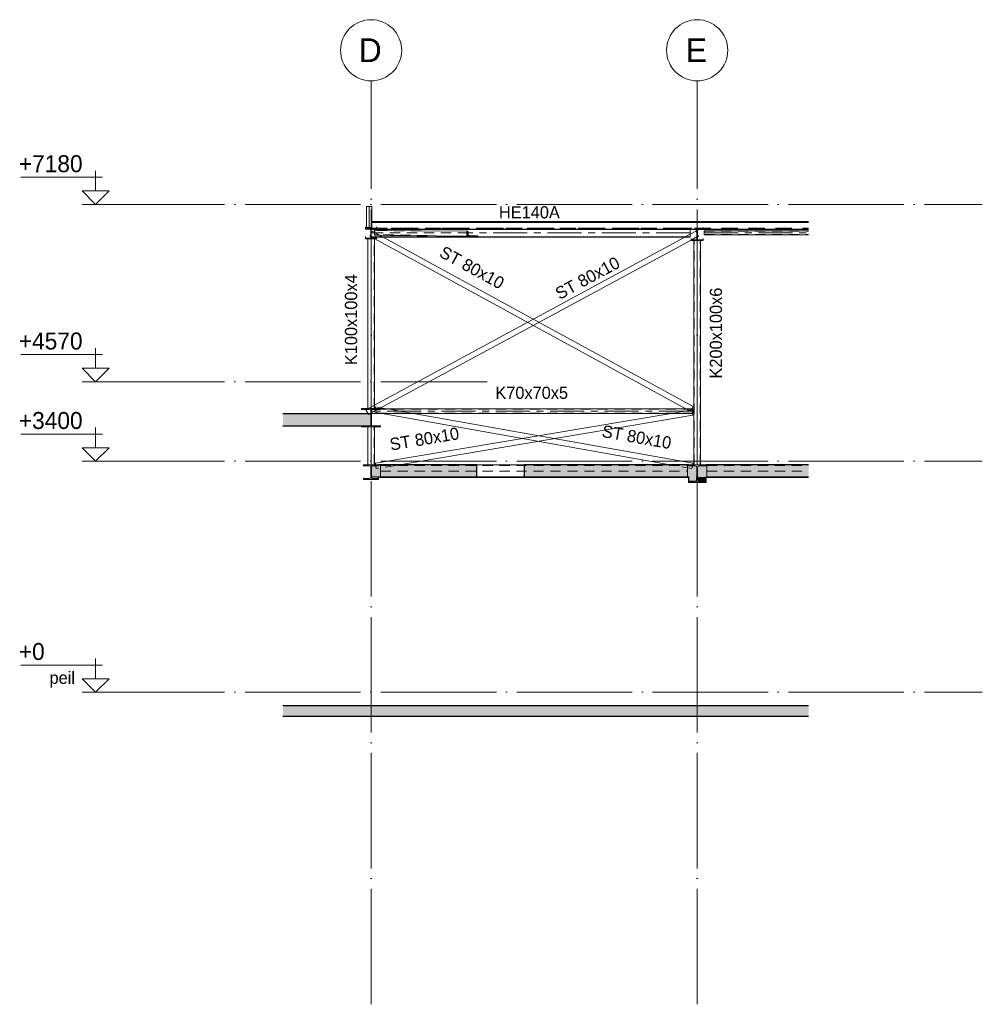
# Model space of a CAD drawing. Header units: millimetres. Extents: x -1359 to 538036, y -4592 to 9900.
# Tile 43 of 43: x 523866 to 538036, y -4592 to 9900. Entities that reach past the tile are written whole.
import ezdxf

# ---------------------------------------------------------------- set-up
doc = ezdxf.new("R2010")
doc.units = ezdxf.units.MM
for name, pattern in [('Overhead', [396.875, 238.125, -158.75]), ('WSP_hartlijn', [800, 500, -100, 100, -100]), ('WSP_hhidden', [250, 150, -100]), ('WSP_stramienlijn', [2000, 1700, -150, 0, -150])]:
    doc.linetypes.add(name, pattern=pattern)
for name, color, linetype, lineweight in [('00_algemeen - 0_18mm', 1, 'Continuous', 13), ('00_algemeen - hartlijn', 7, 'WSP_hartlijn', 13), ('00_algemeen - hhidden - 0_13mm', 7, 'WSP_hhidden', 13), ('00_algemeen - overhead', 7, 'Overhead', 13), ('07_stramien', 4, 'Continuous', 13), ('07_stramien - levels', 7, 'Continuous', 13), ('23_vloeren', 2, 'Continuous', 18), ('23_vloeren - hatch', 1, 'Continuous', 18), ('23_vloeren -cut-', 3, 'Continuous', 25), ('28_hoofddraagconstructies - kolommen en liggers', 1, 'Continuous', 13), ('28_hoofddraagconstructies - kolommen en liggers - staal', 1, 'Continuous', 13), ('28_hoofddraagconstructies - kolommen en liggers - staal -cut-', 2, 'Continuous', 13), ('28_hoofddraagconstructies - tags', 7, 'Continuous', 18)]:
    doc.layers.add(name, color=color, linetype=linetype, lineweight=lineweight)
doc.styles.add('Revittext', font='txt', dxfattribs={"height": 250})
doc.styles.add('Revittext_1', font='txt', dxfattribs={"height": 180})
doc.styles.add('Revittext_2', font='txt', dxfattribs={"height": 350})

# ---------------------------------------------------------------- blocks, each defined once
blk = doc.blocks.new('28_WSP_SC_staal - RHS v18-0 - SHSC 100x100x4 - S275-1337802-as 2_')
at = {"layer": '00_algemeen - hartlijn'}
blk.add_line((19400, 3350), (19400, 3907), dxfattribs=at)
at = {"layer": '00_algemeen - hhidden - 0_13mm'}
for p, q in [((19354, 3350), (19354, 3907)), ((19446, 3350), (19446, 3907))]:
    blk.add_line(p, q, dxfattribs=at)
blk = doc.blocks.new('28_WSP_SF_staal - RHS v18-0 - SHSC 60x60x4 - S275-1328997-as 2_')
at = {"layer": '00_algemeen - hartlijn'}
blk.add_line((24303, 6762), (25839, 6763), dxfattribs=at)
at = {"layer": '00_algemeen - hhidden - 0_13mm'}
for p, q in [((24303, 6788), (25839, 6789)), ((24303, 6736), (25839, 6737))]:
    blk.add_line(p, q, dxfattribs=at)
at = {"layer": '28_hoofddraagconstructies - kolommen en liggers - staal'}
for p, q in [((25839, 6793), (24303, 6792)), ((24303, 6784), (24303, 6792)), ((24303, 6740), (24303, 6784)), ((24303, 6732), (24303, 6740)), ((24303, 6732), (25839, 6733))]:
    blk.add_line(p, q, dxfattribs=at)
blk = doc.blocks.new('28_WSP_SF_staal - HFL v21-0 - Lequ 70x70x7-1303936-as 2_')
at = {"layer": '28_hoofddraagconstructies - kolommen en liggers', "linetype": 'WSP_hhidden'}
blk.add_hatch(color=256, dxfattribs=at).paths.add_polyline_path([(20969, 6714), (20969, 6716), (20965, 6720), (20959, 6721), (20840, 6722), (20831, 6725), (20828, 6728), (20827, 6731), (20827, 6780), (20818, 6785), (20811, 6785), (20811, 6715), (20882, 6715)])
at = {"layer": '28_hoofddraagconstructies - kolommen en liggers - staal'}
for p, q in [((19454, 6728), (19454, 6798)), ((19454, 6798), (19455, 6798)), ((19454, 6728), (20811, 6715)), ((20817, 6785), (19455, 6798)), ((20811, 6715), (20812, 6715)), ((20959, 6721), (20843, 6722))]:
    blk.add_line(p, q, dxfattribs=at)
at = {"layer": '28_hoofddraagconstructies - kolommen en liggers - staal -cut-'}
for p, q in [((20811, 6785), (20811, 6715)), ((20811, 6715), (20969, 6714)), ((20827, 6731), (20827, 6780)), ((20935, 6721), (20847, 6722)), ((20969, 6714), (20969, 6716))]:
    blk.add_line(p, q, dxfattribs=at)
at = {"layer": '28_hoofddraagconstructies - kolommen en liggers - staal -cut-', "flags": 128}
for points in [[(20827, 6780), (20827, 6781), (20826, 6782), (20825, 6783), (20824, 6783), (20823, 6784), (20822, 6784), (20820, 6785), (20818, 6785), (20817, 6785)], [(20843, 6722), (20840, 6722), (20837, 6723), (20834, 6724), (20831, 6725), (20829, 6726), (20828, 6728), (20827, 6729), (20827, 6731)], [(20847, 6722), (20844, 6722), (20843, 6722)], [(20969, 6716), (20969, 6717), (20969, 6718), (20968, 6719), (20967, 6719), (20965, 6720), (20964, 6720), (20962, 6721), (20961, 6721), (20959, 6721)]]:
    blk.add_lwpolyline(points, dxfattribs=at)
blk = doc.blocks.new('Floors 5 - Floors 5-1342812-as 2_')
at = {"layer": '23_vloeren - hatch', "linetype": 'WSP_hhidden', "lineweight": 13}
blk.add_hatch(color=256, dxfattribs=at).paths.add_polyline_path([(24229, 3107), (24330, 3107), (24330, 3170), (24205, 3170), (24205, 3131), (24208, 3119), (24217, 3111)])
at = {"layer": '23_vloeren -cut-'}
for p, q in [((24205, 3170), (24205, 3131)), ((24229, 3107), (24330, 3107)), ((24330, 3107), (24330, 3170))]:
    blk.add_line(p, q, dxfattribs=at)
blk.add_arc((24229, 3131), 24, 180, 270, dxfattribs=at)
blk = doc.blocks.new('Floors 7 - Floors 7-1343910-as 2_')
at = {"layer": '23_vloeren - hatch', "linetype": 'WSP_hhidden', "lineweight": 13}
h = blk.add_hatch(color=256, dxfattribs=at)
h.paths.add_polyline_path([(24146, 3107), (24171, 3107), (24183, 3111), (24192, 3119), (24195, 3131), (24195, 3170), (24070, 3170), (24070, 3107)])
h.paths.add_polyline_path([(19510, 3146), (19510, 3170), (19405, 3170), (19405, 3164), (19410, 3151), (19423, 3146)])
at = {"layer": '23_vloeren -cut-'}
for p, q in [((19405, 3170), (19405, 3164)), ((19423, 3146), (19510, 3146)), ((19510, 3146), (19510, 3170)), ((24070, 3170), (24070, 3107)), ((24070, 3107), (24171, 3107)), ((24195, 3131), (24195, 3170))]:
    blk.add_line(p, q, dxfattribs=at)
for centre, radius, start, end in [((19423, 3164), 18, 180, 270), ((24171, 3131), 24, 270, 0)]:
    blk.add_arc(centre, radius, start, end, dxfattribs=at)
blk = doc.blocks.new('28_WSP_SF_staal - HE v21-0 - HE180A-1315366-as 2_')
at = {"layer": '28_hoofddraagconstructies - kolommen en liggers', "linetype": 'WSP_hhidden'}
blk.add_line((24200, 6843), (24200, 6819), dxfattribs=at)
blk = doc.blocks.new('28_WSP_SC_staal - RHS v18-0 - SHSC 80x80x4 - S275-1295129-as 2_')
at = {"layer": '00_algemeen - hartlijn'}
blk.add_line((19370, 6839), (19370, 7150), dxfattribs=at)
at = {"layer": '00_algemeen - hhidden - 0_13mm'}
for p, q in [((19334, 6839), (19334, 7150)), ((19406, 6938), (19406, 7150))]:
    blk.add_line(p, q, dxfattribs=at)
at = {"layer": '28_hoofddraagconstructies - kolommen en liggers', "linetype": 'WSP_hhidden'}
blk.add_line((19406, 6839), (19406, 6938), dxfattribs=at)
blk = doc.blocks.new('28_WSP_SF_staal - HE v21-0 - HE200A-1321782-as 2_')
at = {"layer": '28_hoofddraagconstructies - kolommen en liggers', "linetype": 'WSP_hhidden'}
blk.add_line((19540, 3255), (24057.3, 3255), dxfattribs=at)
blk = doc.blocks.new('28_WSP_SC_staal - RHS v18-0 - RHSH 200x100x6 - S275-1336399-as 2_')
at = {"layer": '00_algemeen - hartlijn'}
blk.add_line((24200, 3350), (24200, 6648), dxfattribs=at)
at = {"layer": '00_algemeen - hhidden - 0_13mm'}
for p, q in [((24156, 3350), (24156, 6648)), ((24244, 3350), (24244, 6648))]:
    blk.add_line(p, q, dxfattribs=at)
at = {"layer": '28_hoofddraagconstructies - kolommen en liggers', "linetype": 'WSP_hhidden'}
for p, q in [((24156, 6648), (24156, 6658)), ((24200, 6648), (24200, 6658)), ((24244, 6648), (24244, 6658))]:
    blk.add_line(p, q, dxfattribs=at)
blk = doc.blocks.new('28_WSP_SF_staal - STRIP v18-0 - RECT 80x10-1322159-as 2_')
at = {"layer": '28_hoofddraagconstructies - kolommen en liggers', "linetype": 'WSP_hhidden'}
for p, q in [((24045, 6712), (24020, 6698)), ((24135, 6669), (24110, 6656)), ((24197, 6756), (24203, 6744)), ((24203, 6706), (24197, 6703)), ((19450, 4228), (19332, 4164)), ((19361, 4089), (19355, 4100)), ((19382, 4100), (19361, 4089)), ((19404, 4112), (19396, 4108)), ((19524, 4177), (19413, 4117))]:
    blk.add_line(p, q, dxfattribs=at)
at = {"layer": '28_hoofddraagconstructies - kolommen en liggers - staal'}
for p, q in [((24020, 6698), (19450, 4228)), ((24181, 6785), (24045, 6712)), ((24197, 6703), (24135, 6669)), ((24181, 6785), (24197, 6756)), ((24203, 6744), (24219, 6715)), ((24219, 6715), (24203, 6706)), ((24110, 6656), (19524, 4177)), ((19332, 4164), (19323, 4159)), ((19355, 4100), (19323, 4159)), ((19396, 4108), (19382, 4100)), ((19413, 4117), (19404, 4112))]:
    blk.add_line(p, q, dxfattribs=at)
blk = doc.blocks.new('28_WSP_SF_staal - STRIP v18-0 - RECT 80x10-1336395-as 2_')
at = {"layer": '28_hoofddraagconstructies - kolommen en liggers', "linetype": 'WSP_hhidden'}
for p, q in [((19397, 6745), (19403, 6755)), ((19414, 6697), (19397, 6706)), ((19456, 6674), (19417, 6695)), ((19525, 6727), (19454, 6766)), ((19580, 6697), (19555, 6711)), ((24101, 4137), (24033, 4174)), ((24121, 4174), (24101, 4137))]:
    blk.add_line(p, q, dxfattribs=at)
at = {"layer": '28_hoofddraagconstructies - kolommen en liggers - staal'}
for p, q in [((19381, 6715), (19397, 6745)), ((19397, 6706), (19381, 6715)), ((19403, 6755), (19419, 6785)), ((19417, 6695), (19414, 6697)), ((19454, 6766), (19419, 6785)), ((24033, 4174), (19456, 6674)), ((19555, 6711), (19525, 6727)), ((24139, 4207), (19580, 6697)), ((24139, 4207), (24121, 4174))]:
    blk.add_line(p, q, dxfattribs=at)
blk = doc.blocks.new('28_WSP_SF_staal - RHS v18-0 - SHSC 70x70x5 - S275-1337801-as 2_')
at = {"layer": '00_algemeen - hartlijn'}
blk.add_line((24137, 4139), (19413, 4139), dxfattribs=at)
at = {"layer": '00_algemeen - hhidden - 0_13mm'}
for p, q in [((24137, 4109), (19413, 4109)), ((24137, 4169), (19540, 4169))]:
    blk.add_line(p, q, dxfattribs=at)
at = {"layer": '28_hoofddraagconstructies - kolommen en liggers', "linetype": 'WSP_hhidden'}
for p, q in [((19540, 4174), (19413, 4174)), ((19413, 4164), (19413, 4174)), ((19540, 4169), (19413, 4169)), ((19413, 4158), (19413, 4164))]:
    blk.add_line(p, q, dxfattribs=at)
at = {"layer": '28_hoofddraagconstructies - kolommen en liggers - staal'}
for p, q in [((19413, 4114), (19413, 4157)), ((19413, 4104), (19413, 4114)), ((19413, 4104), (24137, 4104)), ((24137, 4174), (19540, 4174)), ((24137, 4174), (24137, 4164)), ((24137, 4164), (24137, 4114)), ((24137, 4114), (24137, 4104))]:
    blk.add_line(p, q, dxfattribs=at)
blk = doc.blocks.new('28_WSP_SF_staal - STRIP v18-0 - RECT 80x10-1336397-as 2_')
at = {"layer": '28_hoofddraagconstructies - kolommen en liggers', "linetype": 'WSP_hhidden'}
for p, q in [((23845, 4109), (23816, 4104)), ((24023, 4139), (23846, 4109)), ((24124, 4156), (24024, 4139)), ((24124, 4156), (24133, 4104)), ((19476, 3292), (19466, 3350)), ((19759, 3340), (19476, 3292)), ((19819, 3350), (19760, 3340))]:
    blk.add_line(p, q, dxfattribs=at)
at = {"layer": '28_hoofddraagconstructies - kolommen en liggers - staal'}
for p, q in [((23815, 4104), (19463, 3371)), ((24137, 4077), (19819, 3350)), ((24133, 4104), (24137, 4077)), ((19466, 3350), (19463, 3371))]:
    blk.add_line(p, q, dxfattribs=at)
blk = doc.blocks.new('28_WSP_SF_staal - STRIP v18-0 - RECT 80x10-1337803-as 2_')
at = {"layer": '28_hoofddraagconstructies - kolommen en liggers', "linetype": 'WSP_hhidden'}
for p, q in [((19453, 4124), (19463, 4177)), ((19537, 4109), (19453, 4124)), ((19565, 4104), (19537, 4109)), ((19656, 4169), (19629, 4174)), ((19825, 4139), (19657, 4169)), ((19993, 4109), (19825, 4139)), ((20022, 4104), (19994, 4109)), ((23859, 3340), (23803, 3350)), ((24123, 3293), (23860, 3340)), ((24134, 3350), (24123, 3293))]:
    blk.add_line(p, q, dxfattribs=at)
at = {"layer": '28_hoofddraagconstructies - kolommen en liggers - staal'}
for p, q in [((19463, 4177), (19467, 4203)), ((19628, 4174), (19467, 4203)), ((23803, 3350), (19565, 4104)), ((24137, 3372), (20022, 4104)), ((24137, 3372), (24134, 3350))]:
    blk.add_line(p, q, dxfattribs=at)
blk = doc.blocks.new('28_WSP_SF_staal - HE v21-0 - HE140A-1315377-as 2_')
at = {"layer": '00_algemeen - hartlijn'}
for p, q in [((19454, 6764), (19403, 6764)), ((24097, 6764), (20827, 6764))]:
    blk.add_line(p, q, dxfattribs=at)
at = {"layer": '28_hoofddraagconstructies - kolommen en liggers', "linetype": 'WSP_hhidden'}
for p, q in [((24097, 6831), (19400, 6830)), ((24097, 6822), (19400, 6822)), ((19400, 6810), (19400, 6819)), ((24097, 6831), (24097, 6822)), ((24097, 6822), (24097, 6819)), ((19400, 6718), (19400, 6810)), ((19403, 6764), (19400, 6764)), ((19400, 6706), (19400, 6718)), ((19400, 6697), (19400, 6706)), ((19403, 6706), (19400, 6706)), ((19409, 6697), (19400, 6697)), ((20827, 6764), (19454, 6764)), ((24097, 6740), (24097, 6718)), ((24097, 6718), (24097, 6712))]:
    blk.add_line(p, q, dxfattribs=at)
at = {"layer": '28_hoofddraagconstructies - kolommen en liggers - staal'}
for p, q in [((24097, 6819), (24097, 6810)), ((24097, 6706), (19403, 6706)), ((24097, 6698), (19409, 6697)), ((24097, 6810), (24097, 6740)), ((24097, 6712), (24097, 6706)), ((24097, 6706), (24097, 6698))]:
    blk.add_line(p, q, dxfattribs=at)
blk = doc.blocks.new('28_WSP_SF_staal - HFL v21-0 - Lequ 70x70x7-1304526-as 2_')
at = {"layer": '28_hoofddraagconstructies - kolommen en liggers', "linetype": 'WSP_hhidden'}
for p, q in [((19451, 6798), (19449, 6798)), ((19449, 6798), (19449, 6728)), ((19449, 6728), (19454, 6728)), ((19454, 6798), (19451, 6798)), ((20122, 6720), (19451, 6728)), ((19454, 6744), (19454, 6794)), ((20141, 6790), (19455, 6798)), ((19458, 6728), (19498, 6728)), ((19495, 6735), (19460, 6735)), ((20230, 6726), (19495, 6735)), ((19498, 6728), (19498, 6731)), ((19640, 6726), (19498, 6728)), ((20221, 6719), (19674, 6726))]:
    blk.add_line(p, q, dxfattribs=at)
for centre, major_axis, start_param, end_param in [((19451, 6794), (0.05, 4.5), 4.721002, 6.283185), ((19460, 6744), (0.11, 9), 1.579409, 1.607724), ((19460, 6744), (0.11, 9), 1.649309, 3.141593), ((19495, 6731), (0.05, 4.5), 4.721002, 6.283185)]:
    blk.add_ellipse(centre, major_axis=major_axis, ratio=0.707081, start_param=start_param, end_param=end_param, dxfattribs=at)
blk = doc.blocks.new('28_WSP_SC_staal - RHS v18-0 - SHSC 100x100x4 - S275-1337800-as 2_')
at = {"layer": '00_algemeen - hartlijn'}
blk.add_line((19400, 4177), (19400, 6674), dxfattribs=at)
at = {"layer": '00_algemeen - hhidden - 0_13mm'}
for p, q in [((19354, 4177), (19354, 6674)), ((19446, 4177), (19446, 6674))]:
    blk.add_line(p, q, dxfattribs=at)
at = {"layer": '28_hoofddraagconstructies - kolommen en liggers', "linetype": 'WSP_hhidden'}
for p, q in [((19354, 6674), (19354, 6686)), ((19400, 6674), (19400, 6686)), ((19446, 6674), (19446, 6686))]:
    blk.add_line(p, q, dxfattribs=at)
blk = doc.blocks.new('28_WSP_SF_staal - HE v21-0 - HE200A-1331893-as 2_')
at = {"layer": '28_hoofddraagconstructies - kolommen en liggers', "linetype": 'WSP_hhidden'}
blk.add_line((24343, 3255), (25839, 3255), dxfattribs=at)
blk = doc.blocks.new('Level - Level _ description-214686-as 2_')
at = {"layer": '07_stramien - levels'}
for p, q in [((15345, 200), (15345, 496)), ((14244, 400), (15448, 400)), ((15146, 200), (15345, 0)), ((15146, 200), (15544, 200)), ((15544, 200), (15345, 0)), ((15544, 0), (15146, 0))]:
    blk.add_line(p, q, dxfattribs=at)
blk = doc.blocks.new('Level - Level-3995-as 2_')
at = {"layer": '07_stramien - levels'}
for p, q in [((14244, 3800), (15448, 3800)), ((15345, 3600), (15345, 3896)), ((15146, 3600), (15345, 3400)), ((15146, 3600), (15544, 3600)), ((15544, 3600), (15345, 3400)), ((15544, 3400), (15146, 3400))]:
    blk.add_line(p, q, dxfattribs=at)
blk = doc.blocks.new('Grid - Stramienbol 9_0mm-3500-as 2_')
at = {"layer": '07_stramien'}
blk.add_circle((19400, 9450), 450, dxfattribs=at)

msp = doc.modelspace()

# ---------------------------------------------------------------- hatches: boundary and pattern name
at = {"layer": '23_vloeren - hatch'}
for color, points in [(256, [(528949.3, 3920), (529010.6, 3920), (529022.6, 3923.2), (529031.4, 3932), (529034.6, 3944), (529034.6, 4100), (527740.4, 4100), (527740.4, 3920), (528898.6, 3920)]), (10, [(531609, -350), (535477.5, -350), (535477.5, -200), (527740.4, -200), (527740.4, -350)])]:
    msp.add_hatch(color=color, dxfattribs=at).paths.add_polyline_path(points)
h = msp.add_hatch(color=256, dxfattribs=at)
h.paths.add_polyline_path([(529043.3, 3170), (530594.1, 3170), (530594.1, 3350), (529148.6, 3350), (529148.6, 3334), (529061.3, 3334), (529048.6, 3328.7), (529043.3, 3316), (529043.3, 3284.7)])
h.paths.add_polyline_path([(531294.1, 3170), (533833.6, 3170), (533833.6, 3308.5), (533830.4, 3320.5), (533821.6, 3329.3), (533809.6, 3332.5), (533708.6, 3332.5), (533708.6, 3350), (531294.1, 3350)])
h.paths.add_polyline_path([(535477.5, 3170), (535477.5, 3350), (533968.6, 3350), (533968.6, 3332.5), (533867.6, 3332.5), (533855.6, 3329.3), (533846.8, 3320.5), (533843.6, 3308.5), (533843.6, 3170), (534510.4, 3170)])
at = {"layer": '28_hoofddraagconstructies - kolommen en liggers - staal'}
for points in [[(529118.6, 6673.9), (529118.6, 6682.9), (529053.2, 6683.3), (529047.2, 6686.2), (529043.1, 6691.4), (529041.6, 6697.9), (529042, 6805.3), (529044.8, 6811.3), (529050.1, 6815.4), (529056.6, 6816.9), (529118.6, 6816.9), (529118.6, 6825.9), (528958.6, 6825.9), (528958.6, 6816.9), (529023.9, 6816.5), (529029.9, 6813.7), (529034.1, 6808.4), (529035.6, 6801.9), (529035.2, 6694.6), (529032.3, 6688.6), (529027.1, 6684.4), (529020.6, 6682.9), (528958.6, 6682.9), (528958.6, 6673.9), (529070.2, 6673.9)], [(533928.6, 6648.1), (533928.6, 6657.6), (533853.2, 6658), (533847.2, 6660.8), (533843.1, 6666.1), (533841.6, 6672.6), (533842, 6797.9), (533844.8, 6803.9), (533850.1, 6808.1), (533856.6, 6809.6), (533928.6, 6809.6), (533928.6, 6819.1), (533748.6, 6819.1), (533748.6, 6809.6), (533823.9, 6809.2), (533829.9, 6806.3), (533834.1, 6801.1), (533835.6, 6794.6), (533835.2, 6669.2), (533832.3, 6663.2), (533827.1, 6659.1), (533820.6, 6657.6), (533748.6, 6657.6), (533748.6, 6648.1), (533905.9, 6648.1)], [(529070.2, 3907), (529178.6, 3907), (529178.6, 3920), (529066.6, 3920), (529054.6, 3923.2), (529045.8, 3932), (529042.6, 3944), (529042.6, 4140), (529045.8, 4152), (529054.6, 4160.8), (529070.2, 4164), (529178.6, 4164), (529178.6, 4177), (528898.6, 4177), (528898.6, 4164), (529010.6, 4164), (529022.6, 4160.8), (529031.4, 4152), (529034.6, 4139.3), (529034.6, 3944), (529031.4, 3932), (529022.6, 3923.2), (529010.6, 3920), (528898.6, 3920), (528898.6, 3907), (528949.3, 3907)], [(529148.6, 3130), (529148.6, 3146), (529061.3, 3146), (529048.6, 3151.3), (529043.3, 3164), (529043.3, 3316), (529048.6, 3328.7), (529061.3, 3334), (529148.6, 3334), (529148.6, 3350), (528928.6, 3350), (528928.6, 3334), (529015.8, 3334), (529028.6, 3328.7), (529033.8, 3316), (529033.8, 3164), (529028.6, 3151.3), (529015.8, 3146), (528928.6, 3146), (528928.6, 3130)], [(533785, 3090), (533968.6, 3090), (533968.6, 3107.5), (533867.6, 3107.5), (533855.6, 3110.7), (533846.8, 3119.5), (533843.6, 3131.5), (533843.6, 3308.5), (533846.8, 3320.5), (533855.6, 3329.3), (533867.6, 3332.5), (533968.6, 3332.5), (533968.6, 3350), (533708.6, 3350), (533708.6, 3332.5), (533809.6, 3332.5), (533821.6, 3329.3), (533830.4, 3320.5), (533833.6, 3308.5), (533833.6, 3131.5), (533830.4, 3119.5), (533821.6, 3110.7), (533809.6, 3107.5), (533708.6, 3107.5), (533708.6, 3090)]]:
    msp.add_hatch(color=256, dxfattribs=at).paths.add_polyline_path(points)

# ---------------------------------------------------------------- linework, layer by layer
at = {"layer": '00_algemeen - 0_18mm'}
msp.add_line((529038.6, 6916.3), (535477.5, 6916.3), dxfattribs=at)
at = {"layer": '00_algemeen - overhead'}
msp.add_line((529038.6, 6829.9), (535477.5, 6829.9), dxfattribs=at)
at = {"layer": '07_stramien', "linetype": 'WSP_stramienlijn'}
for p, q in [((529038.6, -4592.4), (529038.6, 9000)), ((533838.6, -4592.4), (533838.6, 9000))]:
    msp.add_line(p, q, dxfattribs=at)
at = {"layer": '07_stramien - levels', "linetype": 'WSP_stramienlijn'}
for p, q in [((525182.5, 7180), (538035.9, 7180)), ((525182.5, 4570), (530746.3, 4570)), ((525182.5, 3400), (538035.9, 3400)), ((525182.5, 0), (538035.9, 0))]:
    msp.add_line(p, q, dxfattribs=at)
at = {"layer": '23_vloeren', "linetype": 'WSP_hhidden', "lineweight": 13}
for p, q in [((529038.6, 6938.4), (529038.6, 6950.9)), ((529043.3, 3170), (529148.5, 3170)), ((533708.6, 3170), (533718.6, 3170))]:
    msp.add_line(p, q, dxfattribs=at)
at = {"layer": '23_vloeren'}
for p, q in [((529038.6, 6927.1), (529038.6, 6938.4)), ((529034.6, 3944), (529034.6, 4100)), ((528898.6, 3920), (529010.6, 3920)), ((529148.6, 3334), (529061.3, 3334)), ((529148.6, 3350), (529148.6, 3334)), ((530594.1, 3350), (531294.1, 3350)), ((533708.6, 3332.5), (533708.6, 3350)), ((533968.6, 3350), (533968.6, 3332.5)), ((529043.3, 3316), (529043.3, 3170)), ((533809.6, 3332.5), (533708.6, 3332.5)), ((533833.6, 3170), (533833.6, 3308.5)), ((533843.6, 3308.5), (533843.6, 3170)), ((533968.6, 3332.5), (533867.6, 3332.5)), ((531294.1, 3170), (530594.1, 3170))]:
    msp.add_line(p, q, dxfattribs=at)
for centre, radius, start, end in [((529010.6, 3944), 24, 270, 0), ((529061.3, 3316), 18, 90, 180), ((533809.6, 3308.5), 24, 0, 90), ((533867.6, 3308.5), 24, 90, 180)]:
    msp.add_arc(centre, radius, start, end, dxfattribs=at)
at = {"layer": '23_vloeren', "linetype": 'WSP_hhidden', "lineweight": 13}
for points, knots in [([(529061.1, 3334), (529060, 3334), (529058.7, 3333.8), (529057.1, 3333.5), (529056.1, 3333.2), (529054.8, 3332.8), (529053.5, 3332.2), (529052.5, 3331.7), (529051.1, 3330.9), (529050.1, 3330.1), (529049.3, 3329.3)], [-0.99165757, -0.99165757, -0.99165757, -0.99165757, -0.85, -0.8125, -0.775, -0.7, -0.625, -0.5875, -0.55, -0.4, -0.4, -0.4, -0.4]), ([(529048.3, 3328.4), (529047.6, 3327.7), (529046, 3325.7), (529044.9, 3323.4), (529044.4, 3322)], [-0.34001068, -0.34001068, -0.34001068, -0.34001068, -0.2, 0, 0, 0, 0])]:
    msp.add_open_spline(points, degree=3, knots=knots, dxfattribs=at)
at = {"layer": '23_vloeren -cut-'}
for p, q in [((529038.6, 6927.1), (529038.6, 6825.9)), ((535477.5, 6927.1), (529038.6, 6927.1)), ((529038.6, 6825.9), (529038.6, 6819.1)), ((529038.6, 6819.1), (535477.5, 6819.1)), ((529034.6, 4100), (527740.4, 4100)), ((527740.4, 3920), (528898.6, 3920)), ((530594.1, 3350), (529148.6, 3350)), ((530594.1, 3170), (530594.1, 3350)), ((533708.6, 3350), (531294.1, 3350)), ((531294.1, 3350), (531294.1, 3170)), ((535477.5, 3350), (533968.6, 3350)), ((529148.6, 3170), (530594.1, 3170)), ((531294.1, 3170), (533708.6, 3170)), ((533968.6, 3170), (535477.5, 3170))]:
    msp.add_line(p, q, dxfattribs=at)
at = {"layer": '23_vloeren -cut-', "color": 8}
for p, q in [((535477.5, -200), (527740.4, -200)), ((527740.4, -350), (535477.5, -350))]:
    msp.add_line(p, q, dxfattribs=at)
at = {"layer": '28_hoofddraagconstructies - kolommen en liggers', "linetype": 'WSP_hhidden'}
for p, q in [((529040.6, 6838.9), (529038.6, 6838.9)), ((529048.6, 6838.9), (529040.6, 6838.9)), ((529048.6, 6838.9), (529048.6, 6938.3)), ((529118.6, 6850.6), (529118.6, 6825.9)), ((533748.6, 6819.1), (533748.6, 6842.9)), ((533928.6, 6842.9), (533928.6, 6819.1)), ((528988.6, 6685.5), (528988.6, 6674)), ((528988.6, 6685.5), (528996.6, 6685.5)), ((529080.6, 6685.5), (528996.6, 6685.5)), ((529035.6, 6697.9), (529035.5, 6696.5)), ((529042, 6694.6), (529041.6, 6697.9)), ((529088.6, 6685.5), (529080.6, 6685.5)), ((529088.6, 6674), (529088.6, 6685.5)), ((529118.6, 6695.2), (529118.6, 6707.6)), ((533748.6, 6681.3), (533748.6, 6669.4)), ((533788.6, 6658.4), (533788.6, 6648.1)), ((533797.6, 6658.4), (533788.6, 6658.4)), ((533797.6, 6658.4), (533825, 6658.4)), ((533825.3, 6658.4), (533851.9, 6658.4)), ((533844.8, 6663.2), (533843.1, 6666.1)), ((533847.2, 6660.8), (533845.4, 6662.6)), ((533852.2, 6658.4), (533879.6, 6658.4)), ((533879.6, 6658.4), (533888.6, 6658.4)), ((533888.6, 6648.1), (533888.6, 6658.4)), ((529178.6, 3340), (529178.6, 3350)), ((529178.6, 3322), (529178.6, 3340)), ((529178.6, 3340), (533695.9, 3340)), ((533695.9, 3350), (533695.9, 3340)), ((533695.9, 3340), (533695.9, 3322)), ((533981.3, 3340), (533981.3, 3350)), ((533981.3, 3322), (533981.3, 3340)), ((533981.3, 3340), (535477.5, 3340)), ((529178.6, 3188), (529178.6, 3322)), ((533695.9, 3322), (533695.9, 3188)), ((533981.3, 3188), (533981.3, 3322)), ((529178.6, 3170), (529178.6, 3188)), ((533695.9, 3188), (533695.9, 3170)), ((533981.3, 3170), (533981.3, 3188))]:
    msp.add_line(p, q, dxfattribs=at)
at = {"layer": '28_hoofddraagconstructies - kolommen en liggers', "linetype": 'WSP_hhidden', "flags": 128}
msp.add_lwpolyline([(533835.6, 6672.6), (533835.2, 6669.2), (533834.1, 6666.1), (533832.3, 6663.2), (533829.9, 6660.8), (533827.1, 6659.1)], dxfattribs=at)
at = {"layer": '28_hoofddraagconstructies - kolommen en liggers - staal'}
for p, q in [((528968.6, 7150), (528968.6, 6838.9)), ((528968.6, 7150), (528976.6, 7150)), ((528976.6, 7150), (529040.6, 7150)), ((529040.6, 7150), (529048.6, 7150)), ((529048.6, 6938.4), (529048.6, 7150)), ((528958.6, 6825.9), (528958.6, 6850.6)), ((528976.6, 6838.9), (528968.6, 6838.9)), ((529038.6, 6838.9), (528976.6, 6838.9)), ((528958.6, 6682.9), (528958.6, 6707.6)), ((528988.6, 6673.9), (528988.6, 4177)), ((529088.6, 4177), (529088.6, 6673.9)), ((529118.6, 6682.9), (529118.6, 6695.2)), ((533748.6, 6669.4), (533748.6, 6657.6)), ((533928.6, 6681.3), (533928.6, 6657.6)), ((533788.6, 6648.1), (533788.6, 3350)), ((533888.6, 3350), (533888.6, 6648.1)), ((529034.6, 4100), (529034.6, 3944)), ((529010.6, 3920), (528898.6, 3920)), ((528988.6, 3907), (528988.6, 3350)), ((529088.6, 3350), (529088.6, 3907)), ((529061.3, 3334), (529148.6, 3334)), ((529148.6, 3334), (529148.6, 3350)), ((533708.6, 3350), (533708.6, 3332.5)), ((533968.6, 3332.5), (533968.6, 3350)), ((529043.3, 3170), (529043.3, 3316)), ((533708.6, 3332.5), (533809.6, 3332.5)), ((533833.6, 3308.5), (533833.6, 3170)), ((533843.6, 3170), (533843.6, 3308.5)), ((533867.6, 3332.5), (533968.6, 3332.5)), ((529178.6, 3160), (529178.6, 3170)), ((529178.6, 3160), (533695.9, 3160)), ((533695.9, 3170), (533695.9, 3160)), ((533981.3, 3160), (533981.3, 3170)), ((533981.3, 3160), (535477.5, 3160))]:
    msp.add_line(p, q, dxfattribs=at)
for centre, radius, start, end in [((529010.6, 3944), 24, 270, 0), ((529061.3, 3316), 18, 90, 180), ((533809.6, 3308.5), 24, 0, 90), ((533867.6, 3308.5), 24, 90, 180)]:
    msp.add_arc(centre, radius, start, end, dxfattribs=at)
at = {"layer": '28_hoofddraagconstructies - kolommen en liggers - staal -cut-'}
for p, q in [((529118.6, 6825.9), (528958.6, 6825.9)), ((528958.6, 6825.9), (528958.6, 6816.9)), ((528958.6, 6816.9), (529020.6, 6816.9)), ((529056.6, 6816.9), (529118.6, 6816.9)), ((529118.6, 6816.9), (529118.6, 6825.9)), ((533748.6, 6819.1), (533748.6, 6809.6)), ((533928.6, 6819.1), (533748.6, 6819.1)), ((533928.6, 6809.6), (533928.6, 6819.1)), ((529020.6, 6682.9), (528958.6, 6682.9)), ((528958.6, 6682.9), (528958.6, 6673.9)), ((528958.6, 6673.9), (529118.6, 6673.9)), ((529035.6, 6801.9), (529035.6, 6697.9)), ((529041.6, 6697.9), (529041.6, 6801.9)), ((529118.6, 6682.9), (529056.6, 6682.9)), ((529118.6, 6673.9), (529118.6, 6682.9)), ((533748.6, 6809.6), (533820.6, 6809.6)), ((533835.6, 6794.6), (533835.6, 6672.6)), ((533841.6, 6672.6), (533841.6, 6794.6)), ((533856.6, 6809.6), (533928.6, 6809.6)), ((533820.6, 6657.6), (533748.6, 6657.6)), ((533748.6, 6657.6), (533748.6, 6648.1)), ((533748.6, 6648.1), (533928.6, 6648.1)), ((533928.6, 6657.6), (533856.6, 6657.6)), ((533928.6, 6648.1), (533928.6, 6657.6)), ((528898.6, 4177), (528898.6, 4164)), ((529178.6, 4177), (528898.6, 4177)), ((528898.6, 4164), (529010.6, 4164)), ((529034.6, 4140), (529034.6, 4100)), ((529042.6, 3944), (529042.6, 4140)), ((529066.6, 4164), (529178.6, 4164)), ((529178.6, 4164), (529178.6, 4177)), ((528898.6, 3920), (528898.6, 3907)), ((529178.6, 3920), (529066.6, 3920)), ((529178.6, 3907), (529178.6, 3920)), ((528898.6, 3907), (529178.6, 3907)), ((529148.6, 3350), (528928.6, 3350)), ((528928.6, 3350), (528928.6, 3334)), ((528928.6, 3334), (529015.8, 3334)), ((533968.6, 3350), (533708.6, 3350)), ((529033.8, 3316), (529033.8, 3164)), ((529015.8, 3146), (528928.6, 3146)), ((528928.6, 3146), (528928.6, 3130)), ((528928.6, 3130), (529148.6, 3130)), ((529043.3, 3164), (529043.3, 3170)), ((529148.6, 3146), (529061.3, 3146)), ((529148.6, 3130), (529148.6, 3146)), ((533809.6, 3107.5), (533708.6, 3107.5)), ((533708.6, 3107.5), (533708.6, 3090)), ((533708.6, 3090), (533968.6, 3090)), ((533833.6, 3170), (533833.6, 3131.5)), ((533843.6, 3131.5), (533843.6, 3170)), ((533968.6, 3107.5), (533867.6, 3107.5)), ((533968.6, 3090), (533968.6, 3107.5))]:
    msp.add_line(p, q, dxfattribs=at)
at = {"layer": '28_hoofddraagconstructies - kolommen en liggers - staal -cut-', "flags": 128}
for points in [[(529020.6, 6816.9), (529023.9, 6816.5), (529027.1, 6815.4), (529029.9, 6813.7), (529032.3, 6811.3), (529034.1, 6808.4), (529035.2, 6805.3), (529035.6, 6801.9)], [(529041.6, 6801.9), (529042, 6805.3), (529043.1, 6808.4), (529044.8, 6811.3), (529047.2, 6813.7), (529050.1, 6815.4), (529053.2, 6816.5), (529056.6, 6816.9)], [(529035.5, 6696.4), (529035.2, 6694.6), (529034.1, 6691.4), (529032.3, 6688.6), (529029.9, 6686.2), (529027.1, 6684.4), (529023.9, 6683.3), (529020.6, 6682.9)], [(529056.6, 6682.9), (529053.2, 6683.3), (529050.1, 6684.4), (529047.2, 6686.2), (529044.8, 6688.6), (529043.1, 6691.4), (529042, 6694.6)], [(533820.6, 6809.6), (533823.9, 6809.2), (533827.1, 6808.1), (533829.9, 6806.3), (533832.3, 6803.9), (533834.1, 6801.1), (533835.2, 6797.9), (533835.6, 6794.6)], [(533841.6, 6794.6), (533842, 6797.9), (533843.1, 6801.1), (533844.8, 6803.9), (533847.2, 6806.3), (533850.1, 6808.1), (533853.2, 6809.2), (533856.6, 6809.6)], [(533843.1, 6666.1), (533842, 6669.2), (533841.6, 6672.6)], [(533827.1, 6659.1), (533823.9, 6658), (533820.6, 6657.6)], [(533856.6, 6657.6), (533853.2, 6658), (533850.1, 6659.1), (533847.2, 6660.8)]]:
    msp.add_lwpolyline(points, dxfattribs=at)
at = {"layer": '28_hoofddraagconstructies - kolommen en liggers - staal -cut-'}
for centre, radius, start, end in [((529010.6, 4140), 24, 0, 90), ((529066.6, 4140), 24, 90, 180), ((529066.6, 3944), 24, 180, 270), ((529015.8, 3316), 18, 0, 90), ((529015.8, 3164), 18, 270, 0), ((529061.3, 3164), 18, 180, 270), ((533809.6, 3131.5), 24, 270, 0), ((533867.6, 3131.5), 24, 180, 270)]:
    msp.add_arc(centre, radius, start, end, dxfattribs=at)

# ---------------------------------------------------------------- block references
at = {"layer": '00_algemeen - hhidden - 0_13mm'}
msp.add_blockref('28_WSP_SC_staal - RHS v18-0 - SHSC 100x100x4 - S275-1337802-as 2_', (509638.6, 0), dxfattribs=at)
at = {"layer": '07_stramien'}
for p in [(509638.6, 0), (514438.6, 0)]:
    msp.add_blockref('Grid - Stramienbol 9_0mm-3500-as 2_', p, dxfattribs=at)
at = {"layer": '07_stramien - levels'}
for name, p in [('Level - Level-3995-as 2_', (509638.6, 3780)), ('Level - Level-3995-as 2_', (509638.6, 1170)), ('Level - Level-3995-as 2_', (509638.6, 0)), ('Level - Level _ description-214686-as 2_', (509638.6, 0))]:
    msp.add_blockref(name, p, dxfattribs=at)
at = {"layer": '23_vloeren'}
for name in ['Floors 7 - Floors 7-1343910-as 2_', 'Floors 5 - Floors 5-1342812-as 2_']:
    msp.add_blockref(name, (509638.6, 0), dxfattribs=at)
at = {"layer": '28_hoofddraagconstructies - kolommen en liggers', "linetype": 'WSP_hhidden'}
for name in ['28_WSP_SC_staal - RHS v18-0 - SHSC 80x80x4 - S275-1295129-as 2_', '28_WSP_SF_staal - HE v21-0 - HE140A-1315377-as 2_', '28_WSP_SF_staal - HE v21-0 - HE180A-1315366-as 2_', '28_WSP_SF_staal - STRIP v18-0 - RECT 80x10-1322159-as 2_', '28_WSP_SC_staal - RHS v18-0 - SHSC 100x100x4 - S275-1337800-as 2_', '28_WSP_SF_staal - STRIP v18-0 - RECT 80x10-1336395-as 2_', '28_WSP_SF_staal - HFL v21-0 - Lequ 70x70x7-1304526-as 2_', '28_WSP_SC_staal - RHS v18-0 - RHSH 200x100x6 - S275-1336399-as 2_', '28_WSP_SF_staal - RHS v18-0 - SHSC 70x70x5 - S275-1337801-as 2_', '28_WSP_SF_staal - STRIP v18-0 - RECT 80x10-1337803-as 2_', '28_WSP_SF_staal - STRIP v18-0 - RECT 80x10-1336397-as 2_', '28_WSP_SF_staal - HE v21-0 - HE200A-1321782-as 2_', '28_WSP_SF_staal - HE v21-0 - HE200A-1331893-as 2_']:
    msp.add_blockref(name, (509638.6, 0), dxfattribs=at)
at = {"layer": '28_hoofddraagconstructies - kolommen en liggers'}
msp.add_blockref('28_WSP_SF_staal - RHS v18-0 - SHSC 60x60x4 - S275-1328997-as 2_', (509638.6, 0), dxfattribs=at)
at = {"layer": '28_hoofddraagconstructies - kolommen en liggers - staal'}
msp.add_blockref('28_WSP_SF_staal - HFL v21-0 - Lequ 70x70x7-1303936-as 2_', (509638.6, 0), dxfattribs=at)

# ---------------------------------------------------------------- texts
at = {"layer": '07_stramien', "char_height": 350, "attachment_point": 1, "style": 'Revittext_2'}
for s, insert, width in [('D', (528856.5, 9625.6), 432.911), ('E', (533670, 9625.6), 400.844)]:
    msp.add_mtext(s, dxfattribs=dict(at, insert=insert, width=width))
at = {"layer": '07_stramien - levels', "attachment_point": 1}
for s, insert, char_height, width, style in [('+7180', (523852.7, 7905.7), 250, 1178.481, 'Revittext'), ('+4570', (523852.7, 5295.7), 250, 1178.481, 'Revittext'), ('+3400', (523852.7, 4125.7), 250, 1178.481, 'Revittext'), ('+0', (523852.7, 725.7), 250, 481.012, 'Revittext'), ('peil', (524304.9, 304.4), 180, 440.928, 'Revittext_1')]:
    msp.add_mtext(s, dxfattribs=dict(at, insert=insert, char_height=char_height, width=width, style=style))
at = {"layer": '28_hoofddraagconstructies - tags', "lineweight": 13, "char_height": 180, "attachment_point": 1, "style": 'Revittext_1'}
for s, insert, width, rotation in [('HE140A', (530920.4, 7155.2), 1122.362, 0.01173), ('ST 80x10', (530114.7, 6578), 1274.683, 331.35573), ('ST 80x10', (531728.2, 5932.2), 1274.683, 28.39357), ('ST 80x10', (532457.2, 3936.4), 1274.683, 349.91169), ('ST 80x10', (529300, 3734), 1274.683, 9.55685)]:
    msp.add_mtext(s, dxfattribs=dict(at, insert=insert, width=width, rotation=rotation))
at = {"layer": '28_hoofddraagconstructies - tags', "lineweight": 13, "char_height": 180, "width": 1651.476, "attachment_point": 1, "rotation": 90, "style": 'Revittext_1', "bg_fill": 3, "box_fill_scale": 1.25, "bg_fill_color": 256, "bg_fill_true_color": 13158600, "bg_fill_transparency": 0}
for s, insert in [('K100x100x4', (528653, 4815.1)), ('K200x100x6', (534024, 4617.7))]:
    msp.add_mtext(s, dxfattribs=dict(at, insert=insert))
at = {"layer": '28_hoofddraagconstructies - tags', "lineweight": 13, "insert": (530867.4, 4498.9), "char_height": 180, "width": 1314.767, "attachment_point": 1, "style": 'Revittext_1'}
msp.add_mtext('K70x70x5', dxfattribs=at)

doc.saveas('drawing.dxf')
